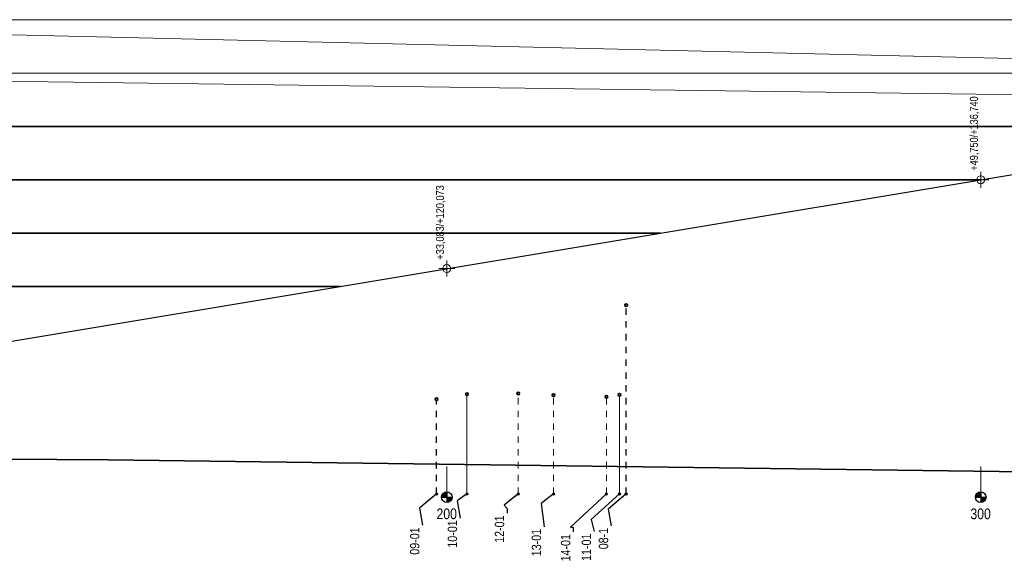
# Model space of a CAD drawing. Header units: metres. Extents: x -1018 to 1019, y -66 to 80.
# Tile 12 of 13: x 139 to 323, y -21 to 80. Entities that reach past the tile are written whole.
import ezdxf

# ---------------------------------------------------------------- set-up
doc = ezdxf.new("R2010")
doc.units = ezdxf.units.M
doc.header["$MEASUREMENT"] = 0
doc.linetypes.add('Przerywana', pattern=[2.4, 1.2, -1.2])
for name, color, linetype, lineweight in [('704-L Płaszczyzny podejścia 3D3', 152, 'Continuous', 30), ('704-L Płaszczyzny podejścia 3D38', 171, 'Continuous', 35), ('704-L Płaszczyzny podejścia 3D93', 254, 'Continuous', 13), ('708-L Opisy_ numeracja obiektów1', 7, 'Continuous', 13), ('708-L Opisy_ numeracja obiektów20', 7, 'Continuous', 35), ('708-L Opisy_ numeracja obiektów25', 5, 'Continuous', 13), ('708-L Opisy_ numeracja obiektów85', 1, 'Continuous', 25), ('711-L Wymiary opisy1', 7, 'Continuous', 13), ('711-L Wymiary opisy85', 1, 'Continuous', 25), ('730-L Profil terenu 2D223', 35, 'Continuous', 35)]:
    doc.layers.add(name, color=color, linetype=linetype, lineweight=lineweight)
doc.styles.add('STYL_AUTOMATYCZNY_2', font='ARIALN.TTF')
doc.linetypes.add('Krawędź trawnika', pattern='A,0,[1,88_A.SC.02 Profil podejścia podłużny 1_5001.Shx,S=0.119048,R=0,X=0,Y=2.622076],-15,0', length=15)
doc.dimstyles.new('STYL_AUTOMATYCZNY__2', dxfattribs={"dimtxt": 0.18, "dimasz": 0.912, "dimexe": 0.18, "dimexo": 0.0625, "dimgap": 0, "dimtad": 0, "dimtih": 1, "dimtoh": 1, "dimdec": 4, "dimzin": 0, "dimdsep": 46, "dimcen": 0.09, "dimadec": 0, "dimazin": 0, "dimtfac": 1, "dimtdec": 4, "dimtmove": 0, "dimatfit": 3, "dimldrblk": 'ARROWHEAD_7', "dimfxl": 1, "dimtolj": 1, "dimtzin": 0, "dimarcsym": 0})

# ---------------------------------------------------------------- blocks, each defined once
blk = doc.blocks.new('ARROWHEAD_7')
at = {"color": 0, "linetype": 'Continuous', "lineweight": 0}
for p, q in [((0, 0), (-1, 0)), ((-0.25, 0), (0.25, 0)), ((0, -0.25), (0, 0.25))]:
    blk.add_line(p, q, dxfattribs=at)
blk.add_circle((0, 0), 0.25, dxfattribs=at)

msp = doc.modelspace()

# ---------------------------------------------------------------- hatches: boundary and pattern name
at = {"layer": '708-L Opisy_ numeracja obiektów85', "linetype": 'Continuous', "lineweight": 25}
for points in [[(219.045, -9.517), (219.045, -8.517), (218.663, -8.593), (218.338, -8.81), (218.122, -9.135), (218.045, -9.517)], [(319.045, -9.517), (319.045, -8.517), (318.663, -8.593), (318.338, -8.81), (318.122, -9.135), (318.045, -9.517)], [(219.045, -9.517), (219.045, -10.517), (219.428, -10.441), (219.753, -10.224), (219.969, -9.9), (220.045, -9.517)], [(319.045, -9.517), (319.045, -10.517), (319.428, -10.441), (319.753, -10.224), (319.969, -9.9), (320.045, -9.517)]]:
    msp.add_hatch(color=1, dxfattribs=at).paths.add_polyline_path(points)

# ---------------------------------------------------------------- linework, layer by layer
at = {"layer": '704-L Płaszczyzny podejścia 3D3', "color": 152, "linetype": 'Continuous', "lineweight": 30}
for p, q in [((319.045, 50), (379.045, 60)), ((259.045, 40), (319.045, 50)), ((199.045, 30), (259.045, 40)), ((139.045, 20), (199.045, 30)), ((79.045, 10), (139.045, 20))]:
    msp.add_line(p, q, dxfattribs=at)
at = {"layer": '704-L Płaszczyzny podejścia 3D38', "color": 171, "linetype": 'Continuous', "lineweight": 35}
for p, q in [((379.045, 60), (19.045, 60)), ((319.045, 50), (19.045, 50)), ((259.045, 40), (19.045, 40)), ((199.045, 30), (19.045, 30))]:
    msp.add_line(p, q, dxfattribs=at)
at = {"layer": '704-L Płaszczyzny podejścia 3D93', "color": 254, "linetype": 'Continuous', "lineweight": 13}
for p, q in [((499.045, 80), (19.045, 80)), ((439.045, 70), (19.045, 80)), ((439.045, 70), (19.045, 70)), ((408.045, 64.833), (19.045, 70))]:
    msp.add_line(p, q, dxfattribs=at)
at = {"layer": '708-L Opisy_ numeracja obiektów1', "color": 7, "linetype": 'Continuous', "lineweight": 13}
for p, q in [((219.045, -3.74), (219.045, -9.517)), ((319.045, -3.74), (319.045, -9.517))]:
    msp.add_line(p, q, dxfattribs=at)
at = {"layer": '708-L Opisy_ numeracja obiektów20', "color": 7, "linetype": 'Continuous', "lineweight": 35}
for centre in [(252.642, 26.48), (222.822, 9.81), (232.431, 9.92), (239.045, 9.63), (248.929, 9.28), (251.386, 9.69), (217.13, 8.87)]:
    msp.add_circle(centre, 0.25, dxfattribs=at)
at = {"layer": '708-L Opisy_ numeracja obiektów25', "color": 5, "linetype": 'Continuous', "lineweight": 13}
for p, q in [((222.822, -8.917), (222.822, 9.56)), ((251.386, -8.917), (251.386, 9.44))]:
    msp.add_line(p, q, dxfattribs=at)
at = {"layer": '708-L Opisy_ numeracja obiektów25', "color": 5, "linetype": 'Przerywana', "lineweight": 13}
for p, q in [((232.431, -8.917), (232.431, 9.67)), ((239.045, -8.917), (239.045, 9.38)), ((248.929, -8.917), (248.929, 9.03))]:
    msp.add_line(p, q, dxfattribs=at)
at = {"layer": '708-L Opisy_ numeracja obiektów85', "color": 1, "linetype": 'Przerywana', "lineweight": 25}
for p, q in [((252.642, -8.917), (252.642, 26.23)), ((217.13, -8.917), (217.13, 8.62))]:
    msp.add_line(p, q, dxfattribs=at)
at = {"layer": '708-L Opisy_ numeracja obiektów85', "color": 1, "linetype": 'Continuous', "lineweight": 25}
for p, q in [((219.045, -8.517), (219.045, -10.517)), ((319.045, -8.517), (319.045, -10.517)), ((218.045, -9.517), (220.045, -9.517)), ((318.045, -9.517), (320.045, -9.517))]:
    msp.add_line(p, q, dxfattribs=at)
for centre in [(219.045, -9.517), (319.045, -9.517)]:
    msp.add_circle(centre, 1, dxfattribs=at)
at = {"layer": '711-L Wymiary opisy1', "color": 7, "linetype": 'Continuous', "lineweight": 13}
for p, q in [((317.545, 50), (320.545, 50)), ((319.045, 48.5), (319.045, 51.5)), ((217.545, 33.333), (220.545, 33.333)), ((219.045, 31.833), (219.045, 34.833))]:
    msp.add_line(p, q, dxfattribs=at)
for centre in [(319.045, 50), (219.045, 33.333)]:
    msp.add_circle(centre, 0.75, dxfattribs=at)
at = {"layer": '730-L Profil terenu 2D223', "color": 35, "linetype": 'Krawędź trawnika', "lineweight": 35}
msp.add_lwpolyline([(1019.045, -13.861), (642, -8.917), (155.644, -2.54), (68.919, -1.926), (63.484, -1.898), (61.089, -1.694), (57.524, -1.607), (51.356, -1.053), (48.93, -0.97), (46.015, -0.908), (37.257, -0.88), (28.821, -0.938), (22.045, -0.895), (20.545, -0.14), (19.045, 0)], dxfattribs=at)

# ---------------------------------------------------------------- texts
at = {"layer": '708-L Opisy_ numeracja obiektów25', "color": 5, "linetype": 'Continuous', "lineweight": 13, "char_height": 1.75, "attachment_point": 7, "rotation": 90, "style": 'STYL_AUTOMATYCZNY_2'}
for s, insert in [('\\A1;{\\pql;\\fArial Narrow|b0|i0|c238|p0;\\W1.000000;12-01}', (229.808, -18.073)), ('\\A1;{\\pql;\\fArial Narrow|b0|i0|c238|p0;\\W1.000000;10-01}', (220.992, -18.976)), ('\\A1;{\\pql;\\fArial Narrow|b0|i0|c238|p0;\\W1.000000;13-01}', (236.725, -20.583)), ('\\A1;{\\pql;\\fArial Narrow|b0|i0|c238|p0;\\W1.000000;14-01}', (242.197, -21.562)), ('\\A1;{\\pql;\\fArial Narrow|b0|i0|c238|p0;\\W1.000000;11-01}', (246.083, -21.458))]:
    msp.add_mtext(s, dxfattribs=dict(at, insert=insert))
at = {"layer": '708-L Opisy_ numeracja obiektów85', "color": 1, "linetype": 'Continuous', "lineweight": 25, "char_height": 1.75, "attachment_point": 7, "rotation": 90, "style": 'STYL_AUTOMATYCZNY_2'}
for s, insert in [('\\A1;{\\pql;\\fArial Narrow|b0|i0|c238|p0;\\W1.000000;09-01}', (213.928, -20.298)), ('\\A1;{\\pql;\\fArial Narrow|b0|i0|c238|p0;\\W1.000000;08-1}', (249.288, -19.278))]:
    msp.add_mtext(s, dxfattribs=dict(at, insert=insert))
at = {"layer": '711-L Wymiary opisy1', "color": 7, "linetype": 'Continuous', "lineweight": 13, "char_height": 2, "attachment_point": 1, "style": 'STYL_AUTOMATYCZNY_2'}
for s, insert in [('\\A1;{\\pql;\\fArial Narrow|b0|i0|c238|p0;\\W1.000000;2\\fArial Narrow|b0|i0|c238|p0;\\W1.000000;00}', (217.114, -11.635)), ('\\A1;{\\pql;\\fArial Narrow|b0|i0|c238|p0;\\W1.000000;3\\fArial Narrow|b0|i0|c238|p0;\\W1.000000;00}', (317.114, -11.635))]:
    msp.add_mtext(s, dxfattribs=dict(at, insert=insert))
at = {"layer": '711-L Wymiary opisy85', "color": 1, "lineweight": 25, "char_height": 1.5, "attachment_point": 7, "rotation": 90, "style": 'STYL_AUTOMATYCZNY_2'}
for s, insert in [('\\A1;{\\pql;\\fArial Narrow|b0|i0|c238|p0;\\W1.000000;+49,750/+136,740}', (318.795, 51.68)), ('\\A1;{\\pql;\\fArial Narrow|b0|i0|c238|p0;\\W1.000000;+33,083/+120,073}', (218.795, 35.013))]:
    msp.add_mtext(s, dxfattribs=dict(at, insert=insert))

# ---------------------------------------------------------------- leaders
at = {"layer": '708-L Opisy_ numeracja obiektów25', "color": 5, "linetype": 'Continuous', "lineweight": 13, "annotation_type": 0, "has_hookline": 1, "hookline_direction": 1, "text_width": 4.544, "horizontal_direction": (0, 1, 0)}
for points in [[(222.822, -8.917), (220.992, -10.21), (221.528, -13.435)], [(232.431, -8.917), (229.808, -11.004), (230.344, -11.62), (230.344, -12.532)], [(239.045, -8.917), (236.725, -10.701), (237.261, -15.042)], [(248.929, -8.917), (242.197, -15.113), (242.733, -15.108), (242.733, -16.02)], [(251.386, -8.917), (246.083, -13.684), (246.619, -15.917)]]:
    msp.add_leader(points, dimstyle='STYL_AUTOMATYCZNY__2', dxfattribs=at)
at = {"layer": '708-L Opisy_ numeracja obiektów85', "color": 1, "linetype": 'Continuous', "lineweight": 25, "annotation_type": 0, "has_hookline": 1, "hookline_direction": 1, "horizontal_direction": (0, 1, 0)}
for points, text_width in [([(217.13, -8.917), (213.928, -11.583), (214.464, -14.757)], 4.681), ([(252.642, -8.917), (249.288, -11.735), (249.824, -14.863)], 3.565)]:
    msp.add_leader(points, dimstyle='STYL_AUTOMATYCZNY__2', dxfattribs=dict(at, text_width=text_width))

doc.saveas('drawing.dxf')
